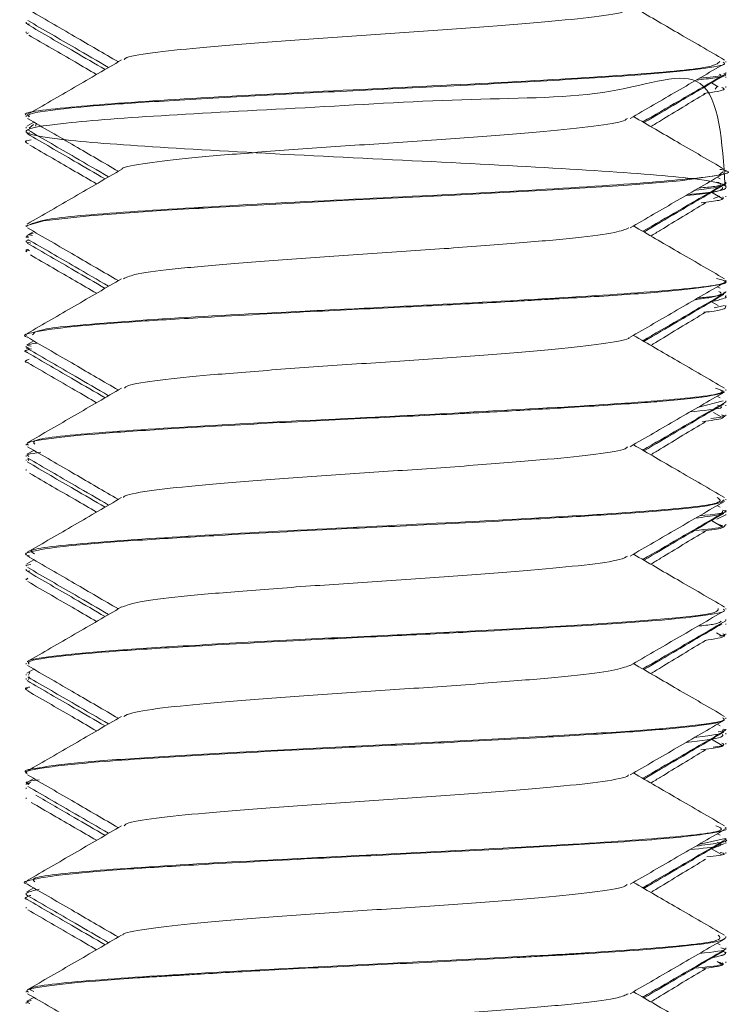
# Model space of a CAD drawing. Header units: millimetres. Extents: x -336 to 487, y -1247 to -28.
# Tile 44 of 49: x 464.44 to 472.62, y -483.33 to -472.08. Entities that reach past the tile are written whole.
import ezdxf

# ---------------------------------------------------------------- set-up
doc = ezdxf.new("R2010")
doc.units = ezdxf.units.MM

msp = doc.modelspace()

# ---------------------------------------------------------------- linework, layer by layer
at = {"color": 7, "linetype": 'Continuous', "lineweight": 15}
for p, q in [((464.515, -472.112), (464.515, -472.121)), ((464.515, -472.224), (464.515, -472.235)), ((464.521, -472.245), (464.541, -472.235)), ((472.515, -472.571), (472.515, -472.561)), ((472.515, -472.699), (472.515, -472.689)), ((472.427, -472.85), (472.352, -472.806)), ((472.515, -472.746), (472.515, -472.736)), ((472.417, -472.849), (472.392, -472.877)), ((472.515, -472.86), (472.515, -472.849)), ((464.515, -473.186), (464.515, -473.196)), ((464.603, -473.255), (464.525, -473.3)), ((464.633, -473.265), (464.621, -473.299)), ((464.515, -473.314), (464.515, -473.324)), ((464.515, -473.361), (464.515, -473.372)), ((464.545, -473.387), (464.551, -473.372)), ((464.551, -473.324), (464.6, -473.283)), ((464.515, -473.474), (464.515, -473.485)), ((472.515, -473.821), (472.515, -473.811)), ((472.449, -473.903), (472.418, -473.885)), ((472.515, -473.95), (472.515, -473.939)), ((472.473, -474.128), (472.352, -474.056)), ((472.515, -473.996), (472.515, -473.986)), ((472.447, -474.1), (472.374, -474.128)), ((472.515, -474.11), (472.515, -474.1)), ((464.515, -474.436), (464.515, -474.446)), ((464.604, -474.505), (464.525, -474.55)), ((464.515, -474.564), (464.515, -474.574)), ((464.515, -474.611), (464.515, -474.621)), ((464.515, -474.725), (464.515, -474.735)), ((472.515, -475.071), (472.515, -475.06)), ((472.449, -475.153), (472.418, -475.135)), ((472.515, -475.199), (472.515, -475.189)), ((472.515, -475.246), (472.515, -475.236)), ((472.426, -475.35), (472.352, -475.306)), ((472.502, -475.35), (472.382, -475.378)), ((472.515, -475.36), (472.515, -475.35)), ((464.515, -475.685), (464.515, -475.696)), ((464.515, -475.814), (464.515, -475.824)), ((464.515, -475.862), (464.515, -475.871)), ((464.603, -475.755), (464.525, -475.8)), ((464.515, -475.975), (464.515, -475.985)), ((472.515, -476.321), (472.515, -476.311)), ((472.449, -476.403), (472.418, -476.385)), ((472.486, -476.439), (472.19, -476.517)), ((472.515, -476.449), (472.515, -476.439)), ((472.515, -476.496), (472.515, -476.487)), ((472.461, -476.621), (472.376, -476.571)), ((472.515, -476.61), (472.515, -476.6)), ((464.515, -476.936), (464.515, -476.946)), ((464.515, -477.065), (464.515, -477.074)), ((464.603, -477.005), (464.525, -477.05)), ((464.515, -477.112), (464.515, -477.122)), ((464.548, -477.122), (464.536, -477.101)), ((464.515, -477.224), (464.515, -477.235)), ((472.449, -477.653), (472.418, -477.635)), ((472.515, -477.571), (472.515, -477.561)), ((472.414, -477.791), (472.509, -477.746)), ((472.515, -477.699), (472.515, -477.689)), ((472.515, -477.746), (472.515, -477.737)), ((472.473, -477.878), (472.352, -477.806)), ((472.515, -477.86), (472.515, -477.849)), ((464.515, -478.186), (464.515, -478.196)), ((464.515, -478.314), (464.515, -478.325)), ((464.603, -478.255), (464.525, -478.3)), ((464.515, -478.362), (464.515, -478.371)), ((464.515, -478.474), (464.515, -478.485)), ((464.517, -478.485), (464.534, -478.465)), ((472.515, -478.821), (472.515, -478.811)), ((472.515, -478.949), (472.515, -478.939)), ((472.515, -478.996), (472.515, -478.986)), ((472.473, -479.128), (472.408, -479.09)), ((472.515, -479.11), (472.515, -479.1)), ((464.515, -479.436), (464.515, -479.446)), ((464.515, -479.564), (464.515, -479.574)), ((464.603, -479.505), (464.525, -479.55)), ((464.544, -479.574), (464.559, -479.544)), ((464.551, -479.538), (464.555, -479.55)), ((464.515, -479.611), (464.515, -479.622)), ((464.544, -479.622), (464.556, -479.594)), ((464.515, -479.725), (464.515, -479.735)), ((472.449, -480.153), (472.418, -480.135)), ((472.515, -480.071), (472.515, -480.061)), ((472.515, -480.199), (472.515, -480.189)), ((472.515, -480.246), (472.515, -480.237)), ((472.473, -480.378), (472.352, -480.306)), ((472.515, -480.36), (472.515, -480.349)), ((464.515, -480.686), (464.515, -480.696)), ((464.603, -480.755), (464.525, -480.8)), ((464.515, -480.814), (464.515, -480.824)), ((464.515, -480.862), (464.515, -480.871)), ((464.515, -480.975), (464.515, -480.985)), ((472.515, -481.321), (472.515, -481.311)), ((472.506, -481.44), (472.203, -481.51)), ((472.449, -481.403), (472.418, -481.385)), ((472.515, -481.449), (472.515, -481.44)), ((472.515, -481.496), (472.515, -481.487)), ((472.465, -481.623), (472.352, -481.556)), ((472.363, -481.552), (472.499, -481.496)), ((472.515, -481.61), (472.515, -481.6)), ((464.515, -481.936), (464.515, -481.946)), ((464.603, -482.005), (464.525, -482.05)), ((464.515, -482.064), (464.515, -482.075)), ((464.515, -482.112), (464.515, -482.121)), ((464.515, -482.224), (464.515, -482.235)), ((472.515, -482.571), (472.515, -482.561)), ((472.449, -482.653), (472.418, -482.635)), ((472.515, -482.699), (472.515, -482.689)), ((472.515, -482.746), (472.515, -482.737)), ((472.473, -482.878), (472.417, -482.845)), ((472.515, -482.859), (472.515, -482.849)), ((464.515, -483.186), (464.515, -483.196)), ((464.603, -483.255), (464.525, -483.3)), ((464.515, -483.314), (464.515, -483.324))]:
    msp.add_line(p, q, dxfattribs=at)
at = {"color": 7, "linetype": 'Continuous', "lineweight": 15, "flags": 128}
msp.add_lwpolyline([(464.529, -474.446), (464.517, -474.44), (464.715, -474.383), (465.236, -474.324), (466.008, -474.269), (466.245, -474.254), (466.376, -474.246), (466.446, -474.242), (466.481, -474.24), (466.49, -474.24), (466.494, -474.239), (466.495, -474.239), (466.495, -474.239), (466.495, -474.239), (466.495, -474.239), (466.495, -474.239), (466.495, -474.239), (466.495, -474.239), (466.496, -474.239), (466.496, -474.239), (466.5, -474.239), (466.553, -474.236), (466.645, -474.23), (466.955, -474.213), (468.202, -474.148), (469.342, -474.093), (470.471, -474.031), (471.346, -473.977), (471.673, -473.953), (471.992, -473.924), (472.434, -473.86), (472.482, -473.821)], dxfattribs=at)
at = {"color": 7, "linetype": 'Continuous', "lineweight": 15}
for points, knots in [([(464.531, -471.963), (464.711, -472.067), (465.057, -472.268), (465.403, -472.469), (465.57, -472.566)], [0, 0, 0, 0, 0.519041, 1, 1, 1, 1]), ([(471.394, -471.964), (471.392, -471.969), (471.382, -471.995), (471.096, -472.044), (470.559, -472.102), (469.817, -472.162), (468.962, -472.225), (468.063, -472.282), (467.209, -472.345), (466.468, -472.405), (465.932, -472.463), (465.646, -472.512), (465.637, -472.538), (465.635, -472.544)], [0, 0, 0, 0, 0.030617, 0.13577, 0.239097, 0.343081, 0.448046, 0.55074, 0.655712, 0.759681, 0.863021, 0.968172, 1, 1, 1, 1]), ([(472.5, -472.545), (472.321, -472.44), (471.974, -472.239), (471.627, -472.038), (471.46, -471.941)], [0, 0, 0, 0, 0.518234, 1, 1, 1, 1]), ([(464.556, -472.137), (464.534, -472.133), (464.505, -472.127), (464.52, -472.122), (464.524, -472.121)], [0, 0, 0, 0, 0.771474, 1, 1, 1, 1]), ([(464.527, -472.136), (464.707, -472.241), (465.004, -472.413), (465.301, -472.586), (465.418, -472.654)], [0, 0, 0, 0, 0.605083, 1, 1, 1, 1]), ([(464.535, -472.094), (464.715, -472.198), (465.023, -472.377), (465.331, -472.556), (465.459, -472.63)], [0, 0, 0, 0, 0.583962, 1, 1, 1, 1]), ([(464.546, -472.261), (464.722, -472.363), (464.981, -472.513), (465.239, -472.663), (465.321, -472.71)], [0, 0, 0, 0, 0.6816509, 1, 1, 1, 1]), ([(472.448, -472.561), (472.425, -472.585), (472.373, -472.638), (471.344, -472.722), (469.753, -472.814), (467.889, -472.902), (466.141, -472.996), (464.95, -473.083), (464.413, -473.149), (464.543, -473.183), (464.557, -473.186)], [0, 0, 0, 0, 0.114373, 0.259029, 0.404304, 0.548064, 0.69401, 0.837683, 0.983192, 1, 1, 1, 1]), ([(465.607, -472.544), (465.428, -472.648), (465.069, -472.857), (464.709, -473.065), (464.529, -473.169)], [0, 0, 0, 0, 0.49978, 1, 1, 1, 1]), ([(464.551, -473.196), (464.543, -473.188), (464.515, -473.158), (464.853, -473.108), (465.403, -473.058), (465.923, -473.024), (466.549, -472.985), (467.451, -472.935), (468.66, -472.877), (469.904, -472.815), (470.921, -472.756), (471.725, -472.702), (472.265, -472.647), (472.528, -472.601), (472.494, -472.576), (472.486, -472.571)], [0, 0, 0, 0, 0.039597, 0.14905, 0.231839, 0.275537, 0.322102, 0.417309, 0.507434, 0.610092, 0.715163, 0.781632, 0.878408, 0.972709, 1, 1, 1, 1]), ([(471.421, -473.213), (471.6, -473.109), (471.959, -472.901), (472.319, -472.692), (472.499, -472.588)], [0, 0, 0, 0, 0.499776, 1, 1, 1, 1]), ([(472.507, -473.986), (472.475, -473.479), (472.413, -472.498), (471.273, -472.985), (469.654, -472.974), (467.784, -473.089), (466.07, -473.174), (464.852, -473.266), (464.376, -473.354), (464.742, -473.448), (465.877, -473.535), (467.543, -473.629), (469.413, -473.717), (471.092, -473.808), (472.267, -473.899), (472.604, -473.987), (472.471, -474.051), (472.081, -474.081), (472.08, -474.081)], [0, 0, 0, 0, 0.0707352, 0.1366405, 0.2035481, 0.2694137, 0.3361211, 0.4023197, 0.4684591, 0.5352172, 0.6010677, 0.6679652, 0.7339004, 0.80043, 0.8668194, 0.932822, 0.9996826, 1, 1, 1, 1]), ([(471.566, -473.252), (471.703, -473.173), (472.019, -472.989), (472.335, -472.806), (472.515, -472.702)], [0, 0, 0, 0, 0.433353, 1, 1, 1, 1]), ([(472.176, -472.775), (472.253, -472.766), (472.452, -472.743), (472.542, -472.719), (472.5, -472.702), (472.493, -472.699)], [0, 0, 0, 0, 0.344564, 0.889196, 1, 1, 1, 1]), ([(472.441, -472.708), (472.453, -472.713), (472.492, -472.728), (472.326, -472.744), (472.212, -472.754)], [0, 0, 0, 0, 0.310224, 1, 1, 1, 1]), ([(471.578, -473.26), (471.705, -473.185), (472.01, -473.007), (472.314, -472.829), (472.491, -472.725)], [0, 0, 0, 0, 0.417484, 1, 1, 1, 1]), ([(471.658, -473.306), (471.695, -473.283), (471.902, -473.157), (472.111, -473.03), (472.283, -472.927)], [0, 0, 0, 0, 0.178608, 1, 1, 1, 1]), ([(472.265, -472.927), (472.377, -472.911), (472.533, -472.889), (472.485, -472.866), (472.471, -472.86)], [0, 0, 0, 0, 0.715654, 1, 1, 1, 1]), ([(464.531, -473.213), (464.711, -473.317), (465.057, -473.518), (465.403, -473.719), (465.57, -473.816)], [0, 0, 0, 0, 0.519041, 1, 1, 1, 1]), ([(471.39, -473.213), (471.374, -473.225), (471.332, -473.256), (470.972, -473.311), (470.373, -473.367), (469.594, -473.43), (468.719, -473.491), (467.823, -473.548), (466.996, -473.612), (466.296, -473.67), (465.829, -473.73), (465.601, -473.773), (465.611, -473.793), (465.611, -473.794)], [0, 0, 0, 0, 0.0597641, 0.1648747, 0.2676292, 0.3723481, 0.4767311, 0.5797024, 0.6848748, 0.7879455, 0.8922029, 0.9970095, 1, 1, 1, 1]), ([(472.5, -473.795), (472.321, -473.69), (471.974, -473.489), (471.627, -473.288), (471.46, -473.191)], [0, 0, 0, 0, 0.518234, 1, 1, 1, 1]), ([(464.527, -473.386), (464.707, -473.491), (465.004, -473.663), (465.301, -473.836), (465.418, -473.904)], [0, 0, 0, 0, 0.605083, 1, 1, 1, 1]), ([(464.535, -473.344), (464.715, -473.448), (465.023, -473.627), (465.331, -473.806), (465.459, -473.88)], [0, 0, 0, 0, 0.583962, 1, 1, 1, 1]), ([(464.543, -473.504), (464.533, -473.498), (464.508, -473.485), (464.501, -473.469), (464.56, -473.459), (464.572, -473.457)], [0, 0, 0, 0, 0.378166, 0.869961, 1, 1, 1, 1]), ([(464.559, -473.518), (464.731, -473.618), (464.985, -473.765), (465.239, -473.913), (465.321, -473.96)], [0, 0, 0, 0, 0.676135, 1, 1, 1, 1]), ([(465.607, -473.794), (465.428, -473.898), (465.069, -474.107), (464.709, -474.315), (464.529, -474.419)], [0, 0, 0, 0, 0.49978, 1, 1, 1, 1]), ([(472.445, -473.794), (472.471, -473.798), (472.657, -473.834), (472.212, -473.899), (471.114, -473.987), (469.418, -474.081), (467.549, -474.168), (465.893, -474.262), (464.727, -474.349), (464.6, -474.407), (464.537, -474.436)], [0, 0, 0, 0, 0.022896, 0.163796, 0.303876, 0.445777, 0.585506, 0.727345, 0.867516, 1, 1, 1, 1]), ([(471.421, -474.463), (471.6, -474.359), (471.959, -474.151), (472.319, -473.942), (472.499, -473.838)], [0, 0, 0, 0, 0.499776, 1, 1, 1, 1]), ([(472.164, -474.032), (472.167, -474.032), (472.368, -474.013), (472.449, -473.986), (472.524, -473.96), (472.512, -473.951), (472.51, -473.95)], [0, 0, 0, 0, 0.009971, 0.664452, 0.958673, 1, 1, 1, 1]), ([(472.414, -473.939), (472.458, -473.955), (472.519, -473.978), (472.275, -474.002), (472.205, -474.008)], [0, 0, 0, 0, 0.712838, 1, 1, 1, 1]), ([(471.566, -474.502), (471.703, -474.423), (472.019, -474.239), (472.335, -474.056), (472.515, -473.952)], [0, 0, 0, 0, 0.433353, 1, 1, 1, 1]), ([(471.578, -474.51), (471.705, -474.435), (472.01, -474.257), (472.314, -474.079), (472.491, -473.975)], [0, 0, 0, 0, 0.417484, 1, 1, 1, 1]), ([(472.058, -474.093), (472.061, -474.093), (472.298, -474.073), (472.476, -474.039), (472.479, -474.008), (472.48, -473.996)], [0, 0, 0, 0, 0.0072961, 0.6359154, 1, 1, 1, 1]), ([(472.234, -474.177), (472.313, -474.168), (472.502, -474.144), (472.488, -474.122), (472.48, -474.11)], [0, 0, 0, 0, 0.419949, 1, 1, 1, 1]), ([(471.658, -474.556), (471.695, -474.533), (471.902, -474.407), (472.111, -474.28), (472.283, -474.177)], [0, 0, 0, 0, 0.178608, 1, 1, 1, 1]), ([(464.531, -474.463), (464.711, -474.567), (465.057, -474.768), (465.403, -474.969), (465.57, -475.066)], [0, 0, 0, 0, 0.519041, 1, 1, 1, 1]), ([(471.406, -474.463), (471.366, -474.48), (471.277, -474.517), (470.83, -474.577), (470.175, -474.634), (469.364, -474.697), (468.474, -474.756), (467.589, -474.815), (466.788, -474.878), (466.15, -474.935), (465.732, -474.993), (465.66, -475.029), (465.629, -475.045)], [0, 0, 0, 0, 0.088931, 0.193363, 0.295838, 0.400662, 0.503856, 0.607379, 0.712113, 0.814526, 0.919127, 1, 1, 1, 1]), ([(472.5, -475.045), (472.321, -474.94), (471.974, -474.739), (471.627, -474.538), (471.46, -474.441)], [0, 0, 0, 0, 0.518234, 1, 1, 1, 1]), ([(464.57, -474.637), (464.536, -474.629), (464.489, -474.617), (464.539, -474.606), (464.552, -474.603)], [0, 0, 0, 0, 0.737222, 1, 1, 1, 1]), ([(464.543, -474.574), (464.525, -474.57), (464.504, -474.564), (464.535, -474.558), (464.541, -474.557)], [0, 0, 0, 0, 0.822472, 1, 1, 1, 1]), ([(464.597, -474.528), (464.585, -474.53), (464.526, -474.537), (464.56, -474.544), (464.589, -474.549)], [0, 0, 0, 0, 0.1914739, 1, 1, 1, 1]), ([(464.535, -474.594), (464.715, -474.698), (465.023, -474.877), (465.331, -475.056), (465.459, -475.13)], [0, 0, 0, 0, 0.583962, 1, 1, 1, 1]), ([(464.524, -474.735), (464.521, -474.734), (464.502, -474.727), (464.524, -474.72), (464.543, -474.715)], [0, 0, 0, 0, 0.167562, 1, 1, 1, 1]), ([(464.541, -474.71), (464.533, -474.711), (464.5, -474.716), (464.533, -474.721), (464.559, -474.725)], [0, 0, 0, 0, 0.238669, 1, 1, 1, 1]), ([(464.527, -474.636), (464.707, -474.741), (465.004, -474.913), (465.301, -475.086), (465.418, -475.154)], [0, 0, 0, 0, 0.605083, 1, 1, 1, 1]), ([(464.564, -474.771), (464.734, -474.87), (464.987, -475.016), (465.239, -475.163), (465.321, -475.21)], [0, 0, 0, 0, 0.674086, 1, 1, 1, 1]), ([(464.537, -475.713), (464.534, -475.712), (464.46, -475.694), (464.567, -475.656), (464.949, -475.595), (465.66, -475.539), (466.56, -475.485), (467.664, -475.423), (468.655, -475.377), (469.452, -475.337), (469.985, -475.309), (470.399, -475.285), (470.696, -475.268), (471.187, -475.238), (471.844, -475.194), (472.348, -475.134), (472.552, -475.093), (472.507, -475.072), (472.503, -475.071)], [0, 0, 0, 0, 0.004098, 0.084303, 0.192651, 0.271599, 0.348677, 0.455759, 0.540284, 0.576841, 0.64283, 0.669432, 0.684384, 0.722654, 0.809187, 0.901961, 0.991871, 1, 1, 1, 1]), ([(465.607, -475.044), (465.428, -475.148), (465.069, -475.357), (464.709, -475.565), (464.529, -475.669)], [0, 0, 0, 0, 0.49978, 1, 1, 1, 1]), ([(472.408, -475.043), (472.451, -475.053), (472.621, -475.093), (472.067, -475.167), (470.835, -475.253), (469.084, -475.348), (467.22, -475.435), (465.645, -475.527), (464.643, -475.611), (464.605, -475.663), (464.588, -475.685)], [0, 0, 0, 0, 0.048037, 0.189674, 0.329391, 0.471329, 0.611222, 0.752385, 0.893238, 1, 1, 1, 1]), ([(471.421, -475.713), (471.6, -475.609), (471.959, -475.401), (472.319, -475.192), (472.499, -475.088)], [0, 0, 0, 0, 0.499776, 1, 1, 1, 1]), ([(471.566, -475.752), (471.703, -475.673), (472.019, -475.489), (472.335, -475.306), (472.515, -475.202)], [0, 0, 0, 0, 0.433353, 1, 1, 1, 1]), ([(471.578, -475.76), (471.705, -475.685), (472.01, -475.507), (472.314, -475.329), (472.491, -475.225)], [0, 0, 0, 0, 0.417484, 1, 1, 1, 1]), ([(472.164, -475.282), (472.188, -475.279), (472.277, -475.268), (472.457, -475.24), (472.484, -475.216), (472.502, -475.199)], [0, 0, 0, 0, 0.1080117, 0.4006749, 1, 1, 1, 1]), ([(472.437, -475.189), (472.472, -475.21), (472.512, -475.235), (472.23, -475.261), (472.196, -475.264)], [0, 0, 0, 0, 0.875843, 1, 1, 1, 1]), ([(472.337, -475.305), (472.349, -475.303), (472.404, -475.296), (472.44, -475.285), (472.493, -475.268), (472.535, -475.256), (472.511, -475.247), (472.508, -475.246)], [0, 0, 0, 0, 0.077456, 0.371244, 0.536368, 0.95902, 1, 1, 1, 1]), ([(472.262, -475.427), (472.285, -475.425), (472.48, -475.404), (472.522, -475.383), (472.51, -475.362), (472.509, -475.36)], [0, 0, 0, 0, 0.102628, 0.899357, 1, 1, 1, 1]), ([(471.658, -475.806), (471.695, -475.783), (471.902, -475.657), (472.111, -475.53), (472.283, -475.427)], [0, 0, 0, 0, 0.1786079, 1, 1, 1, 1]), ([(464.531, -475.713), (464.711, -475.817), (465.057, -476.018), (465.403, -476.219), (465.57, -476.316)], [0, 0, 0, 0, 0.519041, 1, 1, 1, 1]), ([(471.408, -475.714), (471.409, -475.716), (471.413, -475.737), (471.168, -475.782), (470.678, -475.842), (469.964, -475.9), (469.128, -475.964), (468.23, -476.021), (467.361, -476.083), (466.594, -476.144), (466.014, -476.201), (465.679, -476.255), (465.649, -476.284), (465.639, -476.294)], [0, 0, 0, 0, 0.010831, 0.115793, 0.219769, 0.323093, 0.428241, 0.531059, 0.635675, 0.74019, 0.843074, 0.94824, 1, 1, 1, 1]), ([(472.5, -476.295), (472.321, -476.19), (471.974, -475.989), (471.627, -475.788), (471.46, -475.691)], [0, 0, 0, 0, 0.518234, 1, 1, 1, 1]), ([(464.534, -475.886), (464.53, -475.886), (464.465, -475.872), (464.522, -475.858), (464.576, -475.846)], [0, 0, 0, 0, 0.055128, 1, 1, 1, 1]), ([(464.559, -475.844), (464.538, -475.84), (464.503, -475.834), (464.53, -475.827), (464.541, -475.824)], [0, 0, 0, 0, 0.5883286, 1, 1, 1, 1]), ([(464.639, -475.78), (464.586, -475.787), (464.49, -475.798), (464.546, -475.809), (464.572, -475.814)], [0, 0, 0, 0, 0.5522145, 1, 1, 1, 1]), ([(464.535, -475.844), (464.715, -475.948), (465.023, -476.127), (465.331, -476.306), (465.459, -476.38)], [0, 0, 0, 0, 0.583962, 1, 1, 1, 1]), ([(464.54, -476.004), (464.537, -476.003), (464.493, -475.994), (464.508, -475.981), (464.538, -475.967), (464.549, -475.962)], [0, 0, 0, 0, 0.0481876, 0.6592747, 1, 1, 1, 1]), ([(464.527, -475.886), (464.707, -475.991), (465.004, -476.163), (465.301, -476.336), (465.418, -476.404)], [0, 0, 0, 0, 0.605083, 1, 1, 1, 1]), ([(464.534, -476.004), (464.714, -476.108), (464.977, -476.26), (465.239, -476.413), (465.321, -476.46)], [0, 0, 0, 0, 0.686241, 1, 1, 1, 1]), ([(465.607, -476.294), (465.428, -476.398), (465.069, -476.607), (464.709, -476.815), (464.529, -476.919)], [0, 0, 0, 0, 0.49978, 1, 1, 1, 1]), ([(472.399, -476.293), (472.444, -476.309), (472.576, -476.354), (471.894, -476.433), (470.542, -476.52), (468.745, -476.613), (466.901, -476.703), (465.417, -476.792), (464.568, -476.872), (464.601, -476.919), (464.614, -476.936)], [0, 0, 0, 0, 0.073157, 0.215161, 0.354951, 0.496539, 0.637029, 0.777413, 0.919092, 1, 1, 1, 1]), ([(464.541, -476.946), (464.533, -476.941), (464.492, -476.917), (464.751, -476.871), (465.319, -476.812), (466.167, -476.758), (467.214, -476.697), (468.374, -476.64), (469.182, -476.601), (469.699, -476.574), (470.117, -476.551), (470.782, -476.513), (471.383, -476.475), (471.836, -476.441), (472.225, -476.401), (472.503, -476.359), (472.486, -476.33), (472.481, -476.321)], [0, 0, 0, 0, 0.0220076, 0.1213721, 0.2142105, 0.2970196, 0.3991414, 0.491477, 0.5750865, 0.5913223, 0.619545, 0.6808651, 0.7691717, 0.8060009, 0.8556542, 0.9551564, 1, 1, 1, 1]), ([(471.421, -476.963), (471.6, -476.859), (471.959, -476.651), (472.319, -476.442), (472.499, -476.338)], [0, 0, 0, 0, 0.499776, 1, 1, 1, 1]), ([(471.566, -477.002), (471.703, -476.923), (472.019, -476.739), (472.335, -476.556), (472.515, -476.452)], [0, 0, 0, 0, 0.433353, 1, 1, 1, 1]), ([(471.578, -477.01), (471.705, -476.935), (472.01, -476.757), (472.314, -476.579), (472.491, -476.475)], [0, 0, 0, 0, 0.417484, 1, 1, 1, 1]), ([(472.419, -476.487), (472.453, -476.498), (472.531, -476.524), (472.259, -476.551), (472.105, -476.566)], [0, 0, 0, 0, 0.437013, 1, 1, 1, 1]), ([(472.247, -476.677), (472.343, -476.664), (472.509, -476.641), (472.489, -476.619), (472.481, -476.61)], [0, 0, 0, 0, 0.572898, 1, 1, 1, 1]), ([(472.464, -476.6), (472.484, -476.604), (472.548, -476.618), (472.426, -476.632), (472.343, -476.641)], [0, 0, 0, 0, 0.313712, 1, 1, 1, 1]), ([(471.658, -477.056), (471.695, -477.033), (471.902, -476.907), (472.111, -476.78), (472.283, -476.677)], [0, 0, 0, 0, 0.178608, 1, 1, 1, 1]), ([(464.531, -476.963), (464.711, -477.067), (465.057, -477.268), (465.403, -477.469), (465.57, -477.566)], [0, 0, 0, 0, 0.519041, 1, 1, 1, 1]), ([(471.39, -476.964), (471.385, -476.971), (471.367, -476.998), (471.059, -477.049), (470.502, -477.107), (469.747, -477.168), (468.886, -477.23), (467.987, -477.287), (467.141, -477.35), (466.412, -477.409), (465.897, -477.468), (465.632, -477.516), (465.63, -477.54), (465.63, -477.544)], [0, 0, 0, 0, 0.039775, 0.144956, 0.248044, 0.352299, 0.457121, 0.559843, 0.66492, 0.76858, 0.872216, 0.977299, 1, 1, 1, 1]), ([(472.5, -477.545), (472.321, -477.44), (471.974, -477.239), (471.627, -477.038), (471.46, -476.941)], [0, 0, 0, 0, 0.518234, 1, 1, 1, 1]), ([(464.546, -477.074), (464.534, -477.067), (464.508, -477.051), (464.622, -477.035), (464.683, -477.026)], [0, 0, 0, 0, 0.474254, 1, 1, 1, 1]), ([(464.535, -477.094), (464.715, -477.198), (465.023, -477.377), (465.331, -477.556), (465.459, -477.63)], [0, 0, 0, 0, 0.583962, 1, 1, 1, 1]), ([(464.527, -477.136), (464.707, -477.241), (465.004, -477.413), (465.301, -477.586), (465.418, -477.654)], [0, 0, 0, 0, 0.605083, 1, 1, 1, 1]), ([(464.555, -477.266), (464.728, -477.367), (464.984, -477.514), (465.239, -477.663), (465.321, -477.71)], [0, 0, 0, 0, 0.677667, 1, 1, 1, 1]), ([(465.607, -477.544), (465.428, -477.648), (465.069, -477.857), (464.709, -478.065), (464.529, -478.169)], [0, 0, 0, 0, 0.49978, 1, 1, 1, 1]), ([(472.416, -477.544), (472.446, -477.565), (472.522, -477.615), (471.695, -477.699), (470.237, -477.788), (468.406, -477.878), (466.592, -477.97), (465.212, -478.057), (464.501, -478.133), (464.587, -478.174), (464.612, -478.186)], [0, 0, 0, 0, 0.098416, 0.240342, 0.380587, 0.521431, 0.662845, 0.802806, 0.944888, 1, 1, 1, 1]), ([(464.56, -478.214), (464.542, -478.209), (464.478, -478.191), (464.592, -478.149), (465.001, -478.088), (465.82, -478.029), (466.794, -477.971), (467.895, -477.912), (469.14, -477.854), (470.216, -477.797), (471.193, -477.739), (471.944, -477.685), (472.439, -477.624), (472.478, -477.587), (472.496, -477.571)], [0, 0, 0, 0, 0.023231, 0.083624, 0.202105, 0.293473, 0.369723, 0.47289, 0.556414, 0.656573, 0.730215, 0.825857, 0.920626, 1, 1, 1, 1]), ([(471.421, -478.213), (471.6, -478.109), (471.959, -477.901), (472.319, -477.692), (472.499, -477.588)], [0, 0, 0, 0, 0.499776, 1, 1, 1, 1]), ([(471.566, -478.252), (471.703, -478.173), (472.019, -477.989), (472.335, -477.806), (472.515, -477.702)], [0, 0, 0, 0, 0.433353, 1, 1, 1, 1]), ([(471.578, -478.26), (471.705, -478.185), (472.01, -478.007), (472.314, -477.829), (472.491, -477.725)], [0, 0, 0, 0, 0.417484, 1, 1, 1, 1]), ([(472.169, -477.779), (472.263, -477.768), (472.479, -477.74), (472.478, -477.714), (472.478, -477.699)], [0, 0, 0, 0, 0.438675, 1, 1, 1, 1]), ([(472.478, -477.689), (472.491, -477.693), (472.582, -477.714), (472.384, -477.735), (472.213, -477.754)], [0, 0, 0, 0, 0.140636, 1, 1, 1, 1]), ([(472.425, -477.849), (472.458, -477.859), (472.54, -477.883), (472.299, -477.907), (472.155, -477.922)], [0, 0, 0, 0, 0.400198, 1, 1, 1, 1]), ([(472.241, -477.927), (472.294, -477.921), (472.498, -477.898), (472.503, -477.876), (472.506, -477.86)], [0, 0, 0, 0, 0.262166, 1, 1, 1, 1]), ([(471.658, -478.306), (471.695, -478.283), (471.902, -478.157), (472.111, -478.03), (472.283, -477.927)], [0, 0, 0, 0, 0.178608, 1, 1, 1, 1]), ([(464.531, -478.213), (464.711, -478.317), (465.057, -478.518), (465.403, -478.719), (465.57, -478.816)], [0, 0, 0, 0, 0.519041, 1, 1, 1, 1]), ([(471.393, -478.213), (471.371, -478.226), (471.315, -478.26), (470.929, -478.316), (470.312, -478.372), (469.522, -478.435), (468.642, -478.496), (467.749, -478.554), (466.928, -478.617), (466.254, -478.674), (465.771, -478.735), (465.663, -478.776), (465.609, -478.795)], [0, 0, 0, 0, 0.068817, 0.173551, 0.275959, 0.380549, 0.48439, 0.587282, 0.692154, 0.794759, 0.898963, 1, 1, 1, 1]), ([(472.5, -478.795), (472.321, -478.69), (471.974, -478.489), (471.627, -478.288), (471.46, -478.191)], [0, 0, 0, 0, 0.5182339, 1, 1, 1, 1]), ([(464.519, -478.325), (464.518, -478.324), (464.503, -478.319), (464.537, -478.313), (464.568, -478.308)], [0, 0, 0, 0, 0.112925, 1, 1, 1, 1]), ([(464.56, -478.387), (464.534, -478.382), (464.504, -478.377), (464.518, -478.372), (464.52, -478.371)], [0, 0, 0, 0, 0.865513, 1, 1, 1, 1]), ([(464.527, -478.386), (464.707, -478.491), (465.004, -478.663), (465.301, -478.836), (465.418, -478.904)], [0, 0, 0, 0, 0.605083, 1, 1, 1, 1]), ([(464.535, -478.344), (464.715, -478.448), (465.023, -478.627), (465.331, -478.806), (465.459, -478.88)], [0, 0, 0, 0, 0.583962, 1, 1, 1, 1]), ([(464.534, -478.504), (464.714, -478.608), (464.977, -478.76), (465.239, -478.913), (465.321, -478.96)], [0, 0, 0, 0, 0.686241, 1, 1, 1, 1]), ([(465.607, -478.794), (465.428, -478.898), (465.069, -479.107), (464.709, -479.315), (464.529, -479.419)], [0, 0, 0, 0, 0.4997805, 1, 1, 1, 1]), ([(472.429, -478.811), (472.427, -478.831), (472.423, -478.872), (471.814, -478.936), (470.972, -478.992), (469.891, -479.055), (468.688, -479.116), (467.467, -479.174), (466.348, -479.237), (465.415, -479.294), (464.791, -479.356), (464.498, -479.404), (464.543, -479.43), (464.554, -479.436)], [0, 0, 0, 0, 0.099926, 0.197371, 0.292662, 0.389974, 0.486591, 0.58233, 0.679902, 0.775375, 0.872329, 0.969406, 1, 1, 1, 1]), ([(464.548, -479.446), (464.542, -479.437), (464.521, -479.407), (464.865, -479.356), (465.509, -479.299), (466.378, -479.245), (467.461, -479.184), (468.579, -479.131), (469.723, -479.074), (470.821, -479.012), (471.727, -478.953), (472.282, -478.894), (472.531, -478.85), (472.495, -478.826), (472.487, -478.821)], [0, 0, 0, 0, 0.041669, 0.152978, 0.233366, 0.313944, 0.424209, 0.510773, 0.579955, 0.699333, 0.794369, 0.878238, 0.974164, 1, 1, 1, 1]), ([(471.421, -479.463), (471.6, -479.359), (471.959, -479.151), (472.319, -478.942), (472.499, -478.838)], [0, 0, 0, 0, 0.499776, 1, 1, 1, 1]), ([(471.566, -479.502), (471.703, -479.423), (472.019, -479.239), (472.335, -479.056), (472.515, -478.952)], [0, 0, 0, 0, 0.433353, 1, 1, 1, 1]), ([(471.578, -479.51), (471.705, -479.435), (472.003, -479.261), (472.3, -479.087), (472.47, -478.987)], [0, 0, 0, 0, 0.427276, 1, 1, 1, 1]), ([(472.463, -478.955), (472.455, -478.967), (472.443, -478.986), (472.258, -479.007), (472.196, -479.013)], [0, 0, 0, 0, 0.663533, 1, 1, 1, 1]), ([(472.275, -479.177), (472.381, -479.16), (472.522, -479.138), (472.498, -479.115), (472.492, -479.11)], [0, 0, 0, 0, 0.7465233, 1, 1, 1, 1]), ([(472.48, -479.1), (472.496, -479.105), (472.525, -479.115), (472.469, -479.124), (472.443, -479.128)], [0, 0, 0, 0, 0.544919, 1, 1, 1, 1]), ([(471.658, -479.556), (471.695, -479.533), (471.902, -479.407), (472.111, -479.28), (472.283, -479.177)], [0, 0, 0, 0, 0.178608, 1, 1, 1, 1]), ([(464.531, -479.463), (464.711, -479.567), (465.057, -479.768), (465.403, -479.969), (465.57, -480.066)], [0, 0, 0, 0, 0.519041, 1, 1, 1, 1]), ([(471.416, -479.462), (471.364, -479.481), (471.259, -479.521), (470.782, -479.582), (470.11, -479.639), (469.29, -479.702), (468.397, -479.76), (467.516, -479.821), (466.726, -479.883), (466.106, -479.94), (465.715, -479.997), (465.657, -480.031), (465.634, -480.044)], [0, 0, 0, 0, 0.098218, 0.20245, 0.305038, 0.409908, 0.512831, 0.61664, 0.721249, 0.823656, 0.928378, 1, 1, 1, 1]), ([(472.5, -480.045), (472.321, -479.94), (471.974, -479.739), (471.627, -479.538), (471.46, -479.441)], [0, 0, 0, 0, 0.518234, 1, 1, 1, 1]), ([(464.527, -479.636), (464.707, -479.741), (465.004, -479.913), (465.301, -480.086), (465.418, -480.154)], [0, 0, 0, 0, 0.605083, 1, 1, 1, 1]), ([(464.535, -479.594), (464.715, -479.698), (465.023, -479.877), (465.331, -480.056), (465.459, -480.13)], [0, 0, 0, 0, 0.583962, 1, 1, 1, 1]), ([(464.543, -479.754), (464.533, -479.748), (464.509, -479.735), (464.498, -479.719), (464.553, -479.71), (464.559, -479.709)], [0, 0, 0, 0, 0.394866, 0.931532, 1, 1, 1, 1]), ([(464.548, -479.71), (464.533, -479.713), (464.506, -479.718), (464.524, -479.723), (464.531, -479.725)], [0, 0, 0, 0, 0.5879724, 1, 1, 1, 1]), ([(464.534, -479.754), (464.714, -479.858), (464.977, -480.01), (465.239, -480.163), (465.321, -480.21)], [0, 0, 0, 0, 0.6862412, 1, 1, 1, 1]), ([(472.477, -480.061), (472.487, -480.067), (472.534, -480.092), (472.243, -480.14), (471.623, -480.202), (470.693, -480.259), (469.575, -480.322), (468.354, -480.38), (467.149, -480.441), (466.073, -480.503), (465.206, -480.56), (464.683, -480.623), (464.461, -480.664), (464.521, -480.685), (464.523, -480.686)], [0, 0, 0, 0, 0.029596, 0.126628, 0.223583, 0.319017, 0.416564, 0.512306, 0.608871, 0.706176, 0.801441, 0.898851, 0.995169, 1, 1, 1, 1]), ([(464.528, -480.696), (464.524, -480.694), (464.474, -480.673), (464.698, -480.63), (465.203, -480.572), (465.978, -480.519), (466.936, -480.462), (468.128, -480.401), (469.368, -480.343), (470.467, -480.282), (471.392, -480.226), (472.104, -480.168), (472.482, -480.114), (472.493, -480.082), (472.496, -480.071)], [0, 0, 0, 0, 0.008785, 0.103151, 0.208499, 0.274124, 0.36999, 0.475597, 0.562564, 0.664389, 0.751749, 0.837905, 0.947553, 1, 1, 1, 1]), ([(465.607, -480.044), (465.428, -480.148), (465.069, -480.357), (464.709, -480.565), (464.529, -480.669)], [0, 0, 0, 0, 0.49978, 1, 1, 1, 1]), ([(471.421, -480.713), (471.6, -480.609), (471.959, -480.401), (472.319, -480.192), (472.499, -480.088)], [0, 0, 0, 0, 0.499776, 1, 1, 1, 1]), ([(471.566, -480.752), (471.703, -480.673), (472.019, -480.489), (472.335, -480.306), (472.515, -480.202)], [0, 0, 0, 0, 0.433353, 1, 1, 1, 1]), ([(471.578, -480.76), (471.705, -480.685), (472.01, -480.507), (472.314, -480.329), (472.491, -480.225)], [0, 0, 0, 0, 0.417484, 1, 1, 1, 1]), ([(472.059, -480.343), (472.231, -480.322), (472.496, -480.289), (472.484, -480.258), (472.479, -480.246)], [0, 0, 0, 0, 0.645361, 1, 1, 1, 1]), ([(472.165, -480.282), (472.171, -480.281), (472.375, -480.262), (472.497, -480.235), (472.483, -480.208), (472.478, -480.199)], [0, 0, 0, 0, 0.019482, 0.674501, 1, 1, 1, 1]), ([(472.486, -480.189), (472.498, -480.193), (472.529, -480.204), (472.466, -480.214), (472.426, -480.22)], [0, 0, 0, 0, 0.371623, 1, 1, 1, 1]), ([(472.231, -480.427), (472.312, -480.417), (472.502, -480.394), (472.491, -480.372), (472.485, -480.36)], [0, 0, 0, 0, 0.425617, 1, 1, 1, 1]), ([(472.47, -480.349), (472.489, -480.36), (472.518, -480.375), (472.406, -480.391), (472.37, -480.396)], [0, 0, 0, 0, 0.673161, 1, 1, 1, 1]), ([(471.658, -480.806), (471.695, -480.783), (471.902, -480.657), (472.111, -480.53), (472.283, -480.427)], [0, 0, 0, 0, 0.178608, 1, 1, 1, 1]), ([(472.5, -481.295), (472.321, -481.19), (471.974, -480.989), (471.627, -480.788), (471.46, -480.691)], [0, 0, 0, 0, 0.518234, 1, 1, 1, 1]), ([(464.666, -480.768), (464.582, -480.78), (464.475, -480.796), (464.54, -480.811), (464.555, -480.814)], [0, 0, 0, 0, 0.783122, 1, 1, 1, 1]), ([(464.545, -480.824), (464.53, -480.819), (464.504, -480.811), (464.553, -480.803), (464.571, -480.8)], [0, 0, 0, 0, 0.626811, 1, 1, 1, 1]), ([(464.531, -480.713), (464.711, -480.817), (465.057, -481.018), (465.403, -481.219), (465.57, -481.316)], [0, 0, 0, 0, 0.519041, 1, 1, 1, 1]), ([(471.401, -480.714), (471.4, -480.717), (471.399, -480.741), (471.136, -480.787), (470.624, -480.847), (469.897, -480.906), (469.052, -480.969), (468.153, -481.026), (467.291, -481.088), (466.535, -481.149), (465.975, -481.207), (465.664, -481.258), (465.644, -481.286), (465.638, -481.294)], [0, 0, 0, 0, 0.019919, 0.124991, 0.228665, 0.332286, 0.437372, 0.540101, 0.644903, 0.749188, 0.85225, 0.957431, 1, 1, 1, 1]), ([(464.535, -480.844), (464.715, -480.948), (465.023, -481.127), (465.331, -481.306), (465.459, -481.38)], [0, 0, 0, 0, 0.583962, 1, 1, 1, 1]), ([(464.575, -481.028), (464.741, -481.124), (464.99, -481.268), (465.239, -481.413), (465.321, -481.46)], [0, 0, 0, 0, 0.669224, 1, 1, 1, 1]), ([(464.626, -480.944), (464.772, -481.029), (465.037, -481.182), (465.301, -481.336), (465.418, -481.404)], [0, 0, 0, 0, 0.555919, 1, 1, 1, 1]), ([(464.537, -481.963), (464.534, -481.962), (464.46, -481.946), (464.56, -481.909), (464.903, -481.849), (465.633, -481.79), (466.571, -481.734), (467.673, -481.673), (468.936, -481.614), (470.114, -481.553), (471.051, -481.497), (471.833, -481.444), (472.338, -481.386), (472.555, -481.342), (472.508, -481.322), (472.505, -481.321)], [0, 0, 0, 0, 0.003571, 0.074929, 0.183334, 0.272797, 0.349538, 0.457129, 0.540886, 0.640761, 0.735191, 0.795338, 0.90235, 0.993291, 1, 1, 1, 1]), ([(465.607, -481.294), (465.428, -481.398), (465.069, -481.607), (464.709, -481.815), (464.529, -481.919)], [0, 0, 0, 0, 0.49978, 1, 1, 1, 1]), ([(472.401, -481.294), (472.443, -481.31), (472.56, -481.357), (471.834, -481.438), (470.447, -481.526), (468.638, -481.618), (466.802, -481.708), (465.35, -481.797), (464.546, -481.876), (464.598, -481.921), (464.616, -481.936)], [0, 0, 0, 0, 0.081099, 0.223128, 0.363024, 0.504413, 0.645171, 0.785384, 0.92724, 1, 1, 1, 1]), ([(471.421, -481.963), (471.6, -481.859), (471.959, -481.651), (472.319, -481.442), (472.499, -481.338)], [0, 0, 0, 0, 0.499776, 1, 1, 1, 1]), ([(471.566, -482.002), (471.703, -481.923), (472.019, -481.739), (472.335, -481.556), (472.515, -481.452)], [0, 0, 0, 0, 0.433353, 1, 1, 1, 1]), ([(471.578, -482.01), (471.705, -481.935), (472.01, -481.757), (472.314, -481.579), (472.491, -481.475)], [0, 0, 0, 0, 0.417484, 1, 1, 1, 1]), ([(472.415, -481.487), (472.451, -481.5), (472.522, -481.526), (472.244, -481.553), (472.105, -481.566)], [0, 0, 0, 0, 0.500614, 1, 1, 1, 1]), ([(472.175, -481.526), (472.266, -481.514), (472.457, -481.489), (472.553, -481.465), (472.507, -481.451), (472.503, -481.449)], [0, 0, 0, 0, 0.453245, 0.953368, 1, 1, 1, 1]), ([(472.449, -481.6), (472.475, -481.606), (472.547, -481.622), (472.396, -481.639), (472.3, -481.65)], [0, 0, 0, 0, 0.361809, 1, 1, 1, 1]), ([(471.658, -482.056), (471.695, -482.033), (471.902, -481.907), (472.111, -481.78), (472.283, -481.677)], [0, 0, 0, 0, 0.178608, 1, 1, 1, 1]), ([(464.536, -482.094), (464.534, -482.093), (464.527, -482.09), (464.522, -482.086), (464.518, -482.082), (464.517, -482.081), (464.516, -482.08), (464.516, -482.079), (464.516, -482.079), (464.516, -482.079), (464.516, -482.079), (464.516, -482.079), (464.516, -482.079), (464.516, -482.079), (464.516, -482.079), (464.516, -482.079), (464.516, -482.079), (464.515, -482.076), (464.515, -482.07), (464.53, -482.051), (464.605, -482.033), (464.663, -482.019)], [0, 0, 0, 0, 0.020256, 0.116712, 0.164942, 0.189057, 0.201114, 0.207143, 0.210157, 0.211664, 0.212418, 0.212795, 0.212983, 0.213077, 0.213125, 0.213148, 0.21316, 0.213172, 0.30477, 0.466569, 1, 1, 1, 1]), ([(464.531, -481.963), (464.711, -482.067), (465.057, -482.268), (465.403, -482.469), (465.57, -482.566)], [0, 0, 0, 0, 0.519041, 1, 1, 1, 1]), ([(471.389, -481.964), (471.38, -481.973), (471.351, -482.002), (471.02, -482.054), (470.443, -482.112), (469.677, -482.173), (468.809, -482.235), (467.911, -482.292), (467.074, -482.356), (466.358, -482.414), (465.865, -482.474), (465.617, -482.519), (465.622, -482.541), (465.622, -482.544)], [0, 0, 0, 0, 0.048961, 0.154132, 0.257035, 0.361525, 0.466167, 0.568972, 0.674115, 0.777473, 0.881415, 0.986393, 1, 1, 1, 1]), ([(472.5, -482.545), (472.321, -482.44), (471.974, -482.239), (471.627, -482.038), (471.46, -481.941)], [0, 0, 0, 0, 0.518234, 1, 1, 1, 1]), ([(464.533, -482.136), (464.53, -482.136), (464.485, -482.125), (464.519, -482.111), (464.547, -482.096), (464.567, -482.09), (464.571, -482.089)], [0, 0, 0, 0, 0.046607, 0.63317, 0.926626, 1, 1, 1, 1]), ([(464.527, -482.136), (464.707, -482.241), (465.004, -482.413), (465.301, -482.586), (465.418, -482.654)], [0, 0, 0, 0, 0.605083, 1, 1, 1, 1]), ([(464.535, -482.094), (464.715, -482.198), (465.023, -482.377), (465.331, -482.556), (465.459, -482.63)], [0, 0, 0, 0, 0.583962, 1, 1, 1, 1]), ([(464.534, -482.254), (464.714, -482.358), (464.977, -482.51), (465.239, -482.663), (465.321, -482.71)], [0, 0, 0, 0, 0.686241, 1, 1, 1, 1]), ([(464.543, -483.196), (464.535, -483.191), (464.492, -483.166), (464.756, -483.121), (465.251, -483.07), (465.714, -483.037), (465.969, -483.021), (466.103, -483.012), (466.171, -483.008), (466.206, -483.006), (466.223, -483.005), (466.232, -483.005), (466.236, -483.005), (466.238, -483.005), (466.239, -483.004), (466.24, -483.004), (466.24, -483.004), (466.24, -483.004), (466.24, -483.004), (466.24, -483.004), (466.24, -483.004), (466.243, -483.004), (466.251, -483.004), (466.276, -483.002), (466.361, -482.997), (466.686, -482.978), (467.373, -482.939), (468.429, -482.887), (469.401, -482.84), (470.042, -482.806), (470.35, -482.788), (470.5, -482.779), (470.574, -482.775), (470.611, -482.773), (470.629, -482.772), (470.638, -482.771), (470.643, -482.771), (470.645, -482.771), (470.646, -482.771), (470.647, -482.771), (470.647, -482.771), (470.647, -482.771), (470.647, -482.771), (470.647, -482.771), (470.647, -482.771), (470.683, -482.769), (470.784, -482.763), (471.096, -482.744), (471.632, -482.709), (472.2, -482.656), (472.484, -482.608), (472.506, -482.58), (472.513, -482.571)], [0, 0, 0, 0, 0.022994, 0.122681, 0.214875, 0.26109, 0.284212, 0.295775, 0.301557, 0.304447, 0.305893, 0.306615, 0.306977, 0.307158, 0.307248, 0.307293, 0.307316, 0.307327, 0.307333, 0.307335, 0.307337, 0.307338, 0.30814, 0.309616, 0.314591, 0.332632, 0.400962, 0.493286, 0.585154, 0.632035, 0.655491, 0.667221, 0.673087, 0.676019, 0.677486, 0.678219, 0.678585, 0.678769, 0.67886, 0.678906, 0.678929, 0.678941, 0.678946, 0.678949, 0.678951, 0.678952, 0.689143, 0.707842, 0.770673, 0.86342, 0.955673, 1, 1, 1, 1]), ([(465.607, -482.544), (465.428, -482.648), (465.069, -482.857), (464.709, -483.065), (464.529, -483.169)], [0, 0, 0, 0, 0.49978, 1, 1, 1, 1]), ([(472.426, -482.544), (472.449, -482.566), (472.503, -482.618), (471.628, -482.704), (470.139, -482.793), (468.299, -482.883), (466.496, -482.976), (465.153, -483.063), (464.481, -483.136), (464.581, -483.176), (464.605, -483.186)], [0, 0, 0, 0, 0.106423, 0.248225, 0.388683, 0.529301, 0.670965, 0.810863, 0.95297, 1, 1, 1, 1]), ([(471.421, -483.213), (471.6, -483.109), (471.959, -482.901), (472.319, -482.692), (472.499, -482.588)], [0, 0, 0, 0, 0.499776, 1, 1, 1, 1]), ([(471.566, -483.252), (471.703, -483.173), (472.019, -482.989), (472.335, -482.806), (472.515, -482.702)], [0, 0, 0, 0, 0.433353, 1, 1, 1, 1]), ([(471.578, -483.26), (471.705, -483.185), (472.01, -483.007), (472.314, -482.829), (472.491, -482.725)], [0, 0, 0, 0, 0.417484, 1, 1, 1, 1]), ([(472.46, -482.689), (472.48, -482.694), (472.567, -482.716), (472.369, -482.737), (472.214, -482.753)], [0, 0, 0, 0, 0.222295, 1, 1, 1, 1]), ([(472.336, -482.806), (472.348, -482.804), (472.393, -482.797), (472.428, -482.788), (472.46, -482.779), (472.473, -482.775), (472.479, -482.773), (472.481, -482.772), (472.483, -482.771), (472.484, -482.771), (472.484, -482.771), (472.484, -482.771), (472.484, -482.771), (472.484, -482.771), (472.484, -482.771), (472.484, -482.771), (472.484, -482.771), (472.484, -482.771), (472.489, -482.769), (472.502, -482.763), (472.525, -482.747), (472.496, -482.734), (472.475, -482.725)], [0, 0, 0, 0, 0.059769, 0.24165, 0.332606, 0.378086, 0.400827, 0.412197, 0.417882, 0.420725, 0.422146, 0.422856, 0.423212, 0.423389, 0.423478, 0.423523, 0.423545, 0.423556, 0.423567, 0.50259, 0.647581, 1, 1, 1, 1]), ([(471.658, -483.306), (471.695, -483.283), (471.902, -483.157), (472.111, -483.03), (472.283, -482.927)], [0, 0, 0, 0, 0.178608, 1, 1, 1, 1]), ([(472.419, -482.849), (472.455, -482.86), (472.532, -482.885), (472.285, -482.909), (472.154, -482.922)], [0, 0, 0, 0, 0.4678184, 1, 1, 1, 1]), ([(472.248, -482.927), (472.346, -482.914), (472.513, -482.891), (472.485, -482.869), (472.473, -482.859)], [0, 0, 0, 0, 0.587704, 1, 1, 1, 1]), ([(464.531, -483.213), (464.711, -483.317), (465.057, -483.518), (465.403, -483.719), (465.57, -483.816)], [0, 0, 0, 0, 0.519041, 1, 1, 1, 1]), ([(471.398, -483.213), (471.368, -483.228), (471.298, -483.263), (470.885, -483.321), (470.249, -483.378), (469.45, -483.441), (468.565, -483.5), (467.675, -483.559), (466.863, -483.622), (466.205, -483.679), (465.753, -483.739), (465.662, -483.777), (465.619, -483.795)], [0, 0, 0, 0, 0.078063, 0.182681, 0.285089, 0.38981, 0.49337, 0.596528, 0.701359, 0.803845, 0.908254, 1, 1, 1, 1]), ([(472.5, -483.795), (472.321, -483.69), (471.974, -483.489), (471.627, -483.288), (471.46, -483.191)], [0, 0, 0, 0, 0.518234, 1, 1, 1, 1]), ([(464.557, -483.324), (464.531, -483.314), (464.503, -483.303), (464.57, -483.292), (464.573, -483.292)], [0, 0, 0, 0, 0.949841, 1, 1, 1, 1])]:
    msp.add_open_spline(points, degree=3, knots=knots, dxfattribs=at)

doc.saveas('drawing.dxf')
